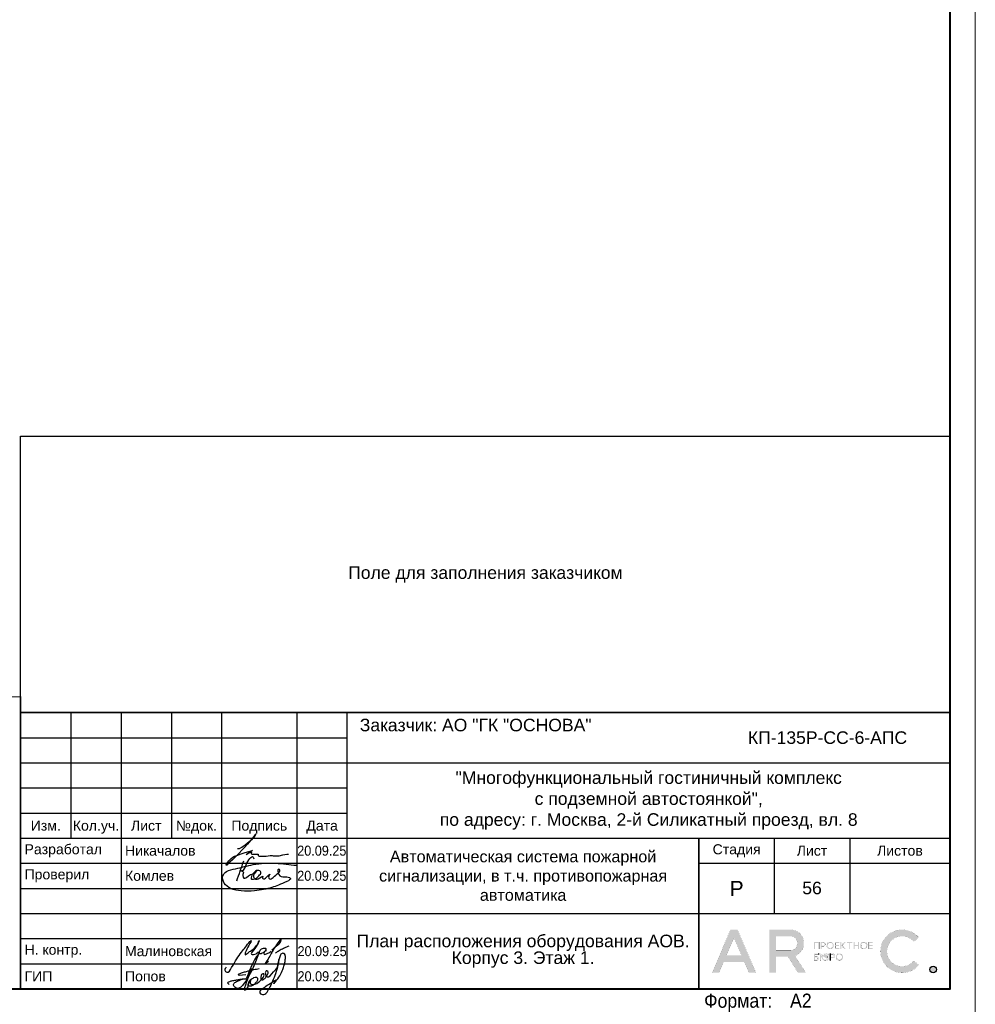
# Model space of a CAD drawing. Header units: millimetres. Extents: x -195178 to 1761886, y 140622 to 301105.
# Tile 4 of 131: x -154797 to -135778, y 224498 to 244097. Entities that reach past the tile are written whole.
import ezdxf
from ezdxf.enums import TextEntityAlignment as Align

# ---------------------------------------------------------------- set-up
doc = ezdxf.new("R2010")
doc.units = ezdxf.units.MM
doc.layers.get('Defpoints').update_dxf_attribs({"color": 252})
for name, color, linetype, lineweight in [('DB CP Оформление', 7, 'Continuous', 25), ('Охрана входов', 252, 'Continuous', 30), ('Рамка', 7, 'Continuous', 18)]:
    doc.layers.add(name, color=color, linetype=linetype, lineweight=lineweight)
doc.layers.add('DB CP Подписи', color=7, linetype='Continuous', lineweight=25, true_color=0x0a45f5)
doc.layers.add('Автоматика', color=1, linetype='Continuous')
doc.layers.add('формат', color=250, linetype='Continuous')
doc.styles.add('Arial', font='arial.ttf', dxfattribs={"width": 0.9, "height": 699.9999999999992})
doc.styles.add('CP.Text', font='arial.ttf')
doc.styles.add('CP.Text дата', font='arial.ttf', dxfattribs={"width": 0.9})

# ---------------------------------------------------------------- blocks, each defined once
blk = doc.blocks.new('*U29')
at = {"color": 0, "lineweight": 0}
blk.add_lwpolyline([(-594, 4.393872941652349e-15), (6.661338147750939e-14, 6.661338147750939e-14), (3.331937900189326e-14, 420.0000000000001), (-594.0000000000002, 420.0000000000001)], close=True, dxfattribs=at)
at = {"lineweight": 40}
blk.add_lwpolyline([(-574, 5.000000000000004), (-4.999999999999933, 5.000000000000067), (-4.999999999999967, 415.0000000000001), (-574.0000000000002, 415.0000000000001)], close=True, dxfattribs=at)
at = {"style": 'Arial', "width": 0.9}
blk.add_text('Формат:', height=2.8, dxfattribs=at).set_placement((-53.97311837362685, 1.250000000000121))
at = {"style": 'Arial', "width": 0.9, "flags": 8}
blk.add_attdef('FORMAT', (-36.87188609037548, 1.257088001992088), '', height=2.8, dxfattribs=at)
blk = doc.blocks.new('Попов')
at = {"layer": 'DB CP Подписи', "color": 160, "true_color": 0x0a45f5}
for points in [[(7.394956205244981, 7.032094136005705), (4.284556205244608, 0.8400941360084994), (3.982156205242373, 0.4944941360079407), (3.665356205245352, 0.2583778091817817), (3.190156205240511, 0.09837780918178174), (2.801356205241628, 0.2064941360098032), (2.509696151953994, 0.451294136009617), (2.383756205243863, 0.7680941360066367), (2.429696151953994, 0.9984941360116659), (2.62855620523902, 1.243294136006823), (3.319756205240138, 1.603294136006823), (3.895756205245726, 1.848094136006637), (4.370956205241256, 1.992094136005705), (4.918156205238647, 1.992094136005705)], [(7.394956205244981, 7.032094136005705), (6.962956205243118, 6.427294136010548), (4.918156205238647, 1.992094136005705)], [(8.094156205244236, 0.03369413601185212), (8.828556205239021, 0.5520941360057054), (9.980556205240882, 1.272094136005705), (10.85895620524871, 1.761694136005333), (10.41255620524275, 1.084894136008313), (11.57895620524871, 2.611294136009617), (12.16935620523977, 3.84969413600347), (12.471756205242, 4.713694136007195), (12.629696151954, 5.419294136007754), (12.689696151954, 6.2400941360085), (12.54375620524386, 6.945694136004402), (12.34215620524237, 7.075294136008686), (12.03975620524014, 7.075294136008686), (11.64969615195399, 6.6000941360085), (11.379696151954, 5.779294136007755), (11.21895620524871, 4.728094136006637), (10.72935620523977, 3.014494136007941), (9.418956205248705, 0.0336941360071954)], [(3.521356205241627, 2.971294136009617), (4.126156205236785, 3.244894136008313), (4.932556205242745, 3.475294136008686), (6.444556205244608, 3.835294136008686), (7.495756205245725, 4.080094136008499)], [(5.979696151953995, 4.069175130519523), (4.859696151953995, -0.1216221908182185), (5.311356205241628, 0.624094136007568), (5.311356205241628, 0.8688941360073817), (5.624396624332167, 1.697142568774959), (6.247356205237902, 2.150494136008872), (6.650556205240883, 2.323294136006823), (6.909756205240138, 2.323294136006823), (7.125756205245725, 2.150494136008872), (7.125756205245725, 1.747294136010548), (6.82335620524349, 1.243294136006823), (6.333756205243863, 0.7968941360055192), (5.714556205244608, 0.5088941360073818), (5.412156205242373, 0.5952941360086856), (5.49855620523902, 1.286494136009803), (5.817585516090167, 1.879286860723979), (5.714556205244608, 1.286494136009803), (5.829756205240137, 0.9552941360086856), (6.146556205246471, 0.8832941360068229), (6.794556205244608, 1.012894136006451), (7.528956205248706, 1.459294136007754), (8.119356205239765, 2.064094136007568), (8.407356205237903, 2.510494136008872), (8.407356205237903, 2.899294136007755), (8.320956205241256, 3.028894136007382), (8.090556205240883, 2.956894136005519), (7.816956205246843, 2.366494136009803), (7.816956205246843, 1.963294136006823), (7.989756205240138, 1.776094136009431), (8.364156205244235, 1.891294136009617), (8.82495620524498, 2.323294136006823), (9.055356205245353, 2.697694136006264), (9.271356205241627, 3.302494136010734), (9.012156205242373, 3.561694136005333), (8.882556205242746, 3.561694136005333), (8.709696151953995, 3.3600941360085), (8.709696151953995, 2.978377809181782), (9.039696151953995, 2.408377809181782), (10.349696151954, 3.378377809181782), (11.11969615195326, 4.410259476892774), (11.27818451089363, 5.133235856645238), (11.35539592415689, 5.654323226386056), (11.38831620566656, 5.819447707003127), (11.35539592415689, 5.654323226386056)], [(1.534156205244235, 0.8688941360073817), (1.303756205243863, 1.041694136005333), (1.217356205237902, 1.214494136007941), (1.447756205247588, 1.416094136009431), (2.038156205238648, 1.603294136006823), (2.815756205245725, 1.761694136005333), (3.506956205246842, 1.876894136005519), (4.357209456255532, 1.989153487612), (4.918156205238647, 1.992094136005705)], [(3.521356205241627, 2.971294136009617), (3.294445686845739, 2.859738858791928), (4.789696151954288, 2.859738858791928)]]:
    blk.add_spline(points, degree=3, dxfattribs=at)
at = {"layer": 'DB CP Подписи'}
blk.add_spline([(8.094156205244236, 0.03369413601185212), (7.791756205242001, -0.2544480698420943), (7.618956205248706, -0.4847058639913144), (7.618956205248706, -0.8015058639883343), (7.950156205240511, -1.060705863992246), (8.569356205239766, -1.060705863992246), (8.943756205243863, -0.7583058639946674), (9.116556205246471, -0.4991058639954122), (9.418956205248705, 0.0336941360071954)], degree=3, dxfattribs=at)
blk = doc.blocks.new('A$Cf51998ab')
at = {"layer": 'DB CP Подписи'}
for points in [[(2.024743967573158, 7.175397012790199), (0.02474396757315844, 3.175397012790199), (2.524743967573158, 0.1753970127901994), (9.524743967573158, 6.675397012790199), (17.02474396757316, 19.1753970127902), (23.52474396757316, 28.6753970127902), (29.02474396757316, 35.6753970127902), (35.52474396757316, 43.6753970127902), (36.52474396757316, 44.6753970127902), (30.02474396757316, 30.6753970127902), (28.52474396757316, 26.1753970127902), (28.52474396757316, 25.1753970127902), (31.52474396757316, 26.6753970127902), (36.02474396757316, 30.1753970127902), (43.52474396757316, 36.1753970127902), (45.52474396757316, 39.1753970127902), (47.52474396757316, 42.6753970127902), (47.52474396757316, 43.1753970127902), (48.02474396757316, 44.1753970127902), (40.52474396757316, 31.1753970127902), (37.52474396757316, 25.6753970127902), (40.52474396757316, 25.1753970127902), (47.02474396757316, 28.6753970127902), (47.52474396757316, 29.1753970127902)], [(66.52474396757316, 31.6753970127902), (75.02474396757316, 39.1753970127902), (79.02474396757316, 43.6753970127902), (79.52474396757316, 46.6753970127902), (75.02474396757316, 41.6753970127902), (69.02474396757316, 32.6753970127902), (61.02474396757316, 18.6753970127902), (57.02474396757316, 11.6753970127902), (61.52474396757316, 15.6753970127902)], [(57.52474396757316, 34.1753970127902), (54.52474396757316, 34.1753970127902), (50.02474396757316, 31.1753970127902), (49.52474396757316, 26.1753970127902), (54.02474396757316, 27.6753970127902), (56.02474396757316, 29.1753970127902), (58.02474396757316, 33.1753970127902), (57.52474396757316, 34.1753970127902)], [(59.02474396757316, 30.6753970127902), (55.49455854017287, 28.71229258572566), (55.52474396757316, 25.6753970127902), (57.52474396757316, 25.6753970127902), (62.02474396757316, 27.6753970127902), (65.02474396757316, 29.6753970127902), (65.52474396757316, 30.1753970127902)], [(71.80259313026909, 27.23596012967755), (75.18207571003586, 30.02247973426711), (81.43411698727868, 33.40007838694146), (87.77064376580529, 36.27103771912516), (91.06563812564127, 37.45319772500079)]]:
    blk.add_spline(points, degree=3, dxfattribs=at)
blk = doc.blocks.new('Лого')
at = {"layer": 'DB CP Оформление'}
h = blk.add_hatch(color=0, dxfattribs=at)
edge = h.paths.add_edge_path()
edge.add_line((-3.149615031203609, 491.8564630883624), (-2.145539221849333, 491.0307320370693))
edge.add_arc((-5.466713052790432, 493.7619962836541), 4.300000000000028, 39.43316774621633, 320.5668322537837, ccw=False)
edge.add_line((-2.145539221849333, 496.4932605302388), (-3.149615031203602, 495.6675294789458))
edge.add_arc((-5.466713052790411, 493.7619962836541), 3.000000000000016, 39.43316774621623, 320.5668322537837)
edge = h.paths.add_edge_path()
edge.add_arc((0.7039796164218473, 490.1453402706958), 0.65, 0, 360)
h.paths.add_polyline_path([(-38.91856638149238, 496.3972109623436), (-37.43639440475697, 492.9290438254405), (-40.40073835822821, 492.9290438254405)], flags=16)
edge = h.paths.add_edge_path(flags=16)
edge.add_line((-30.56831019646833, 493.9825875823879), (-27.63778042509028, 493.9825875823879))
edge.add_arc((-27.63778042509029, 495.2825875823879), 1.299999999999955, 270.0000000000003, 360.0000000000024)
edge.add_line((-26.33778042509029, 495.2825875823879), (-26.33778042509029, 495.4512324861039))
edge.add_arc((-27.63778042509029, 495.4512324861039), 1.300000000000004, 359.9999999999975, 449.9999999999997)
edge.add_line((-27.63778042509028, 496.7512324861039), (-30.56831019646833, 496.7512324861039))
edge.add_line((-30.56831019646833, 496.7512324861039), (-30.56831019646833, 493.9825875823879))
h.paths.add_polyline_path([(-35.9689509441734, 489.4953402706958), (-36.88082038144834, 491.6290438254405), (-40.956312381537, 491.6290438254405), (-41.8681818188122, 489.4953402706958), (-43.28192242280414, 489.4953402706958), (-39.6254366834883, 498.0512324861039), (-38.21169607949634, 498.0512324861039), (-34.55521034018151, 489.4953402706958)])
edge = h.paths.add_edge_path()
edge.add_line((-30.56831019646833, 489.4953402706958), (-31.86831019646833, 489.4953402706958))
edge.add_line((-31.86831019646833, 489.4953402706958), (-31.86831019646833, 498.0512324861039))
edge.add_line((-31.86831019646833, 498.0512324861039), (-27.63778042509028, 498.0512324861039))
edge.add_arc((-27.63778042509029, 495.4512324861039), 2.600000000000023, 0, 89.99999999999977, ccw=False)
edge.add_line((-25.03778042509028, 495.4512324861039), (-25.03778042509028, 495.2825875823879))
edge.add_arc((-27.63778042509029, 495.2825875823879), 2.600000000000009, -70.23716168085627, 0, ccw=False)
edge.add_line((-26.75864866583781, 492.8357268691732), (-24.6131234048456, 489.4953402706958))
edge.add_line((-24.6131234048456, 489.4953402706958), (-26.15818166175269, 489.4953402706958))
edge.add_line((-26.15818166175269, 489.4953402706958), (-28.20534579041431, 492.6825875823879))
edge.add_line((-28.20534579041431, 492.6825875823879), (-30.56831019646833, 492.6825875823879))
edge.add_line((-30.56831019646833, 492.6825875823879), (-30.56831019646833, 489.4953402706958))
edge = h.paths.add_edge_path(flags=16)
edge.add_line((-21.27053753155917, 492.6928723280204), (-21.27053753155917, 492.5228723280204))
edge.add_arc((-20.82053753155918, 492.5228723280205), 0.4499999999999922, 180.0000000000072, 270.0000000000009)
edge.add_line((-20.82053753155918, 492.0728723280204), (-20.69150461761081, 492.0728723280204))
edge.add_arc((-20.6915046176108, 492.5228723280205), 0.4500000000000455, 269.9999999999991, 359.9999999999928)
edge.add_line((-20.24150461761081, 492.5228723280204), (-20.24150461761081, 492.6928723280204))
edge.add_arc((-20.69150461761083, 492.6928723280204), 0.4500000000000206, 0, 89.99999999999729)
edge.add_line((-20.69150461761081, 493.1428723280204), (-20.82053753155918, 493.1428723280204))
edge.add_arc((-20.82053753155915, 492.6928723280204), 0.4500000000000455, 90.00000000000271, 180)
edge = h.paths.add_edge_path(flags=17)
edge.add_line((-21.62964566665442, 491.9228723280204), (-21.62964566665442, 492.5328723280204))
edge.add_line((-21.62964566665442, 492.5328723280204), (-21.45053753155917, 492.5328723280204))
edge.add_line((-21.45053753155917, 492.5328723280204), (-21.45053753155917, 492.5228723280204))
edge.add_arc((-20.85053753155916, 492.5228723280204), 0.6000000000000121, 180, 269.999999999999)
edge.add_line((-20.85053753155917, 491.9228723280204), (-20.66150461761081, 491.9228723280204))
edge.add_arc((-20.66150461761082, 492.5228723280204), 0.6000000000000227, 270.000000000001, 360)
edge.add_line((-20.06150461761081, 492.5228723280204), (-20.06150461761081, 492.6928723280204))
edge.add_arc((-20.66150461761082, 492.6928723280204), 0.6000000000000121, 0, 89.99999999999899)
edge.add_line((-20.66150461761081, 493.2928723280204), (-20.85053753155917, 493.2928723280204))
edge.add_arc((-20.85053753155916, 492.6928723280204), 0.6000000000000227, 90.00000000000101, 180)
edge.add_line((-21.45053753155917, 492.6928723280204), (-21.45053753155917, 492.6828723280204))
edge.add_line((-21.45053753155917, 492.6828723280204), (-21.62964566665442, 492.6828723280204))
edge.add_line((-21.62964566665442, 492.6828723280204), (-21.62964566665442, 493.2928723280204))
edge.add_line((-21.62964566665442, 493.2928723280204), (-21.80964566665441, 493.2928723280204))
edge.add_line((-21.80964566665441, 493.2928723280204), (-21.80964566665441, 491.9228723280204))
edge.add_line((-21.80964566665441, 491.9228723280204), (-21.62964566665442, 491.9228723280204))
edge = h.paths.add_edge_path(flags=16)
edge.add_line((-18.44160413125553, 492.6928723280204), (-18.44160413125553, 492.5228723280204))
edge.add_arc((-17.99160413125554, 492.5228723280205), 0.4499999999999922, 180.0000000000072, 270.0000000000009)
edge.add_line((-17.99160413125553, 492.0728723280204), (-17.86257121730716, 492.0728723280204))
edge.add_arc((-17.86257121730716, 492.5228723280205), 0.4500000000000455, 269.9999999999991, 359.9999999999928)
edge.add_line((-17.41257121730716, 492.5228723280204), (-17.41257121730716, 492.6928723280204))
edge.add_arc((-17.86257121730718, 492.6928723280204), 0.4500000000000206, 0, 89.99999999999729)
edge.add_line((-17.86257121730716, 493.1428723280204), (-17.99160413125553, 493.1428723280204))
edge.add_arc((-17.99160413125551, 492.6928723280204), 0.4500000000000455, 90.00000000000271, 180)
edge = h.paths.add_edge_path()
edge.add_line((-18.62160413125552, 492.6928723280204), (-18.62160413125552, 492.5228723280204))
edge.add_arc((-18.02160413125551, 492.5228723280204), 0.6000000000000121, 180, 269.999999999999)
edge.add_line((-18.02160413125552, 491.9228723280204), (-17.83257121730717, 491.9228723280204))
edge.add_arc((-17.83257121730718, 492.5228723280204), 0.6000000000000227, 270.000000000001, 360)
edge.add_line((-17.23257121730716, 492.5228723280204), (-17.23257121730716, 492.6928723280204))
edge.add_arc((-17.83257121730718, 492.6928723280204), 0.6000000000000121, 0, 89.99999999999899)
edge.add_line((-17.83257121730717, 493.2928723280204), (-18.02160413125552, 493.2928723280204))
edge.add_arc((-18.02160413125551, 492.6928723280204), 0.6000000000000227, 90.00000000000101, 180)
edge = h.paths.add_edge_path(flags=16)
edge.add_line((-13.61226025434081, 494.9777851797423), (-13.61226025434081, 494.8077851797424))
edge.add_arc((-13.16226025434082, 494.8077851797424), 0.4499999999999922, 180.0000000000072, 270.0000000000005)
edge.add_line((-13.16226025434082, 494.3577851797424), (-13.03322734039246, 494.3577851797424))
edge.add_arc((-13.03322734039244, 494.8077851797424), 0.4500000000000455, 269.9999999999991, 359.9999999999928)
edge.add_line((-12.58322734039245, 494.8077851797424), (-12.58322734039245, 494.9777851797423))
edge.add_arc((-13.03322734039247, 494.9777851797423), 0.4500000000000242, 0, 89.99999999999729)
edge.add_line((-13.03322734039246, 495.4277851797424), (-13.16226025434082, 495.4277851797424))
edge.add_arc((-13.16226025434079, 494.9777851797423), 0.4500000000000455, 90.00000000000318, 180)
edge = h.paths.add_edge_path()
edge.add_line((-13.79226025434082, 494.9777851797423), (-13.79226025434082, 494.8077851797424))
edge.add_arc((-13.19226025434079, 494.8077851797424), 0.6000000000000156, 180, 269.9999999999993)
edge.add_line((-13.19226025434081, 494.2077851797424), (-13.00322734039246, 494.2077851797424))
edge.add_arc((-13.00322734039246, 494.8077851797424), 0.6000000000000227, 270.000000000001, 360)
edge.add_line((-12.40322734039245, 494.8077851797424), (-12.40322734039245, 494.9777851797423))
edge.add_arc((-13.00322734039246, 494.9777851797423), 0.6000000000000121, 0, 89.99999999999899)
edge.add_line((-13.00322734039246, 495.5777851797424), (-13.19226025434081, 495.5777851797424))
edge.add_arc((-13.19226025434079, 494.9777851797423), 0.6000000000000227, 90.00000000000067, 180)
edge = h.paths.add_edge_path(flags=16)
edge.add_line((-20.28705089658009, 494.9777851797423), (-20.28705089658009, 494.8077851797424))
edge.add_arc((-19.8370508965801, 494.8077851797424), 0.4499999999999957, 180.0000000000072, 270.0000000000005)
edge.add_line((-19.83705089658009, 494.3577851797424), (-19.70801798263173, 494.3577851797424))
edge.add_arc((-19.70801798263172, 494.8077851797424), 0.4500000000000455, 269.9999999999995, 359.9999999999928)
edge.add_line((-19.25801798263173, 494.8077851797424), (-19.25801798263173, 494.9777851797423))
edge.add_arc((-19.70801798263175, 494.9777851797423), 0.4500000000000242, 0, 89.99999999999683)
edge.add_line((-19.70801798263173, 495.4277851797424), (-19.83705089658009, 495.4277851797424))
edge.add_arc((-19.83705089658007, 494.9777851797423), 0.4500000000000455, 90.00000000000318, 180)
edge = h.paths.add_edge_path()
edge.add_line((-20.46705089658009, 494.9777851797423), (-20.46705089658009, 494.8077851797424))
edge.add_arc((-19.86705089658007, 494.8077851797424), 0.6000000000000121, 180, 269.999999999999)
edge.add_line((-19.86705089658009, 494.2077851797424), (-19.67801798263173, 494.2077851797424))
edge.add_arc((-19.67801798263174, 494.8077851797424), 0.6000000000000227, 270.000000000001, 360)
edge.add_line((-19.07801798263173, 494.8077851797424), (-19.07801798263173, 494.9777851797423))
edge.add_arc((-19.67801798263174, 494.9777851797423), 0.6000000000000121, 0, 89.99999999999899)
edge.add_line((-19.67801798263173, 495.5777851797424), (-19.86705089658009, 495.5777851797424))
edge.add_arc((-19.86705089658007, 494.9777851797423), 0.6000000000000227, 90.00000000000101, 180)
edge = h.paths.add_edge_path(flags=16)
edge.add_arc((-19.22667760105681, 492.7878723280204), 0.1800000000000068, 270.0000000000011, 360)
edge.add_line((-19.04667760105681, 492.7878723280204), (-19.0466776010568, 492.9328723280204))
edge.add_arc((-19.22667760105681, 492.9328723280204), 0.1800000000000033, 0, 89.99999999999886)
edge.add_line((-19.2266776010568, 493.1128723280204), (-19.63443714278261, 493.1128723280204))
edge.add_line((-19.63443714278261, 493.1128723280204), (-19.6344371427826, 492.6078723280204))
edge.add_line((-19.6344371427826, 492.6078723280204), (-19.22667760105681, 492.6078723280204))
edge = h.paths.add_edge_path()
edge.add_line((-19.63443714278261, 491.9228723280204), (-19.81443714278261, 491.9228723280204))
edge.add_line((-19.81443714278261, 491.9228723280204), (-19.81443714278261, 493.2928723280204))
edge.add_line((-19.81443714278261, 493.2928723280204), (-19.2266776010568, 493.2928723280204))
edge.add_arc((-19.2266776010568, 492.9328723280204), 0.3600000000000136, 0, 89.99999999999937, ccw=False)
edge.add_line((-18.8666776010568, 492.9328723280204), (-18.86667760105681, 492.7878723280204))
edge.add_arc((-19.22667760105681, 492.7878723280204), 0.3600000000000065, -89.99999999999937, 0, ccw=False)
edge.add_line((-19.22667760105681, 492.4278723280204), (-19.63443714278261, 492.4278723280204))
edge.add_line((-19.63443714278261, 492.4278723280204), (-19.63443714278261, 491.9228723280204))
edge = h.paths.add_edge_path(flags=16)
edge.add_line((-22.41432519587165, 492.0728723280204), (-22.81592550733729, 492.0728723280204))
edge.add_line((-22.81592550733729, 492.0728723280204), (-22.81592550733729, 492.5700955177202))
edge.add_line((-22.81592550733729, 492.5700955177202), (-22.41432519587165, 492.5700955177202))
edge.add_arc((-22.41432519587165, 492.3900955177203), 0.17999999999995, -1.807620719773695e-11, 89.99999999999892, ccw=False)
edge.add_line((-22.23432519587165, 492.3900955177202), (-22.23432519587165, 492.2528723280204))
edge.add_arc((-22.41432519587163, 492.2528723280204), 0.1799999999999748, -90.00000000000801, 0, ccw=False)
h.paths.add_polyline_path([(-16.95626591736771, 495.5777851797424), (-17.51223811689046, 494.9677851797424), (-17.55459530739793, 494.9677851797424), (-17.55459530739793, 495.5777851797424), (-17.73459530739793, 495.5777851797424), (-17.73459530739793, 494.2077851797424), (-17.55459530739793, 494.2077851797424), (-17.55459530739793, 494.8177851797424), (-17.47826675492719, 494.8177851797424), (-16.92229455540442, 494.2077851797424), (-16.67874821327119, 494.2077851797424), (-17.32006333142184, 494.9114214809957), (-16.71271957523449, 495.5777851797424)])
edge = h.paths.add_edge_path()
edge.add_line((-22.10894538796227, 493.1128723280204), (-22.8159255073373, 493.1128723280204))
edge.add_line((-22.8159255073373, 493.1128723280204), (-22.81592550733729, 492.7200955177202))
edge.add_line((-22.81592550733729, 492.7200955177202), (-22.41432519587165, 492.7200955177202))
edge.add_arc((-22.41432519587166, 492.3600955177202), 0.3600000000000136, 0, 89.99999999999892, ccw=False)
edge.add_line((-22.05432519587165, 492.3600955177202), (-22.05432519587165, 492.2828723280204))
edge.add_arc((-22.41432519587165, 492.2828723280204), 0.3600000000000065, -89.99999999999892, 0, ccw=False)
edge.add_line((-22.41432519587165, 491.9228723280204), (-23.01592550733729, 491.9228723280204))
edge.add_line((-23.01592550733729, 491.9228723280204), (-23.01592550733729, 493.2928723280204))
edge.add_line((-23.01592550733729, 493.2928723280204), (-22.10894538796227, 493.2928723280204))
edge.add_line((-22.10894538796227, 493.2928723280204), (-22.10894538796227, 493.1128723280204))
h.paths.add_polyline_path([(-15.99401623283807, 495.3977851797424), (-16.45775531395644, 495.3977851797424), (-16.45775531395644, 495.5777851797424), (-15.35027715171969, 495.5777851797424), (-15.35027715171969, 495.3977851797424), (-15.81401623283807, 495.3977851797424), (-15.81401623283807, 494.2077851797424), (-15.99401623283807, 494.2077851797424)])
h.paths.add_polyline_path([(-14.219327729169, 494.9827851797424), (-14.219327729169, 495.5777851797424), (-14.039327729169, 495.5777851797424), (-14.039327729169, 494.2077851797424), (-14.219327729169, 494.2077851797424), (-14.219327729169, 494.8027851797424), (-14.92320967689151, 494.8027851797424), (-14.92320967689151, 494.2077851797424), (-15.10320967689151, 494.2077851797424), (-15.10320967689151, 495.5777851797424), (-14.92320967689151, 495.5777851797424), (-14.92320967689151, 494.9827851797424)])
h.paths.add_polyline_path([(-11.97615986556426, 494.8027851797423), (-11.97615986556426, 494.3877851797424), (-11.30687213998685, 494.3877851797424), (-11.30687213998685, 494.2077851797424), (-12.15615986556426, 494.2077851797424), (-12.15615986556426, 495.5777851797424), (-11.30687213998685, 495.5777851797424), (-11.30687213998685, 495.3977851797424), (-11.97615986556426, 495.3977851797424), (-11.97615986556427, 494.9827851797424), (-11.34484040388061, 494.9827851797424), (-11.34484040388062, 494.8027851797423)])
edge = h.paths.add_edge_path(flags=16)
edge.add_arc((-21.07411837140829, 495.0727851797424), 0.1800000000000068, 270.0000000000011, 360)
edge.add_line((-20.89411837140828, 495.0727851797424), (-20.89411837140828, 495.2177851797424))
edge.add_arc((-21.07411837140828, 495.2177851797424), 0.1800000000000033, 0, 89.99999999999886)
edge.add_line((-21.07411837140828, 495.3977851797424), (-21.48187791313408, 495.3977851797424))
edge.add_line((-21.48187791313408, 495.3977851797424), (-21.48187791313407, 494.8927851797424))
edge.add_line((-21.48187791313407, 494.8927851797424), (-21.07411837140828, 494.8927851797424))
h.paths.add_polyline_path([(-22.81592550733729, 494.2077851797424), (-23.01592550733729, 494.2077851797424), (-23.01592550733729, 495.5777851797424), (-21.90894538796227, 495.5777851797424), (-21.90894538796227, 494.2077851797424), (-22.10894538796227, 494.2077851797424), (-22.10894538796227, 495.3977851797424), (-22.81592550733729, 495.3977851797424)])
h.paths.add_polyline_path([(-18.65095050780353, 494.8027851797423), (-18.65095050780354, 494.3877851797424), (-17.98166278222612, 494.3877851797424), (-17.98166278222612, 494.2077851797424), (-18.83095050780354, 494.2077851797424), (-18.83095050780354, 495.5777851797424), (-17.98166278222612, 495.5777851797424), (-17.98166278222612, 495.3977851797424), (-18.65095050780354, 495.3977851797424), (-18.65095050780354, 494.9827851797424), (-18.01963104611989, 494.9827851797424), (-18.01963104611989, 494.8027851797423)])
edge = h.paths.add_edge_path()
edge.add_line((-21.48187791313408, 494.2077851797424), (-21.66187791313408, 494.2077851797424))
edge.add_line((-21.66187791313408, 494.2077851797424), (-21.66187791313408, 495.5777851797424))
edge.add_line((-21.66187791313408, 495.5777851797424), (-21.07411837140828, 495.5777851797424))
edge.add_arc((-21.07411837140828, 495.2177851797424), 0.3600000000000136, 0, 89.99999999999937, ccw=False)
edge.add_line((-20.71411837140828, 495.2177851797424), (-20.71411837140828, 495.0727851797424))
edge.add_arc((-21.07411837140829, 495.0727851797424), 0.3600000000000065, -89.99999999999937, 0, ccw=False)
edge.add_line((-21.07411837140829, 494.7127851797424), (-21.48187791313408, 494.7127851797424))
edge.add_line((-21.48187791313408, 494.7127851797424), (-21.48187791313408, 494.2077851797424))
edge = h.paths.add_edge_path()
edge.add_line((-19.81443714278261, 493.2928723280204), (-19.81443714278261, 491.9228723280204))
edge.add_line((-22.10894538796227, 493.2928723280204), (-22.10894538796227, 493.1128723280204))
at = {"layer": 'DB CP Оформление', "color": 0}
for p, q in [((-22.10894538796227, 493.2928723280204), (-22.10894538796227, 493.1128723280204)), ((-19.81443714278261, 493.2928723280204), (-19.81443714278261, 491.9228723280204))]:
    blk.add_line(p, q, dxfattribs=at)
at = {"layer": 'DB CP Оформление', "color": 0, "const_width": 0.01}
for points in [[(-35.9689509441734, 489.4953402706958), (-36.88082038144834, 491.6290438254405), (-40.956312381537, 491.6290438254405), (-41.8681818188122, 489.4953402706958), (-43.28192242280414, 489.4953402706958), (-39.6254366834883, 498.0512324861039), (-38.21169607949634, 498.0512324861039), (-34.55521034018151, 489.4953402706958)], [(-38.91856638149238, 496.3972109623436), (-37.43639440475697, 492.9290438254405), (-40.40073835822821, 492.9290438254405)], [(-22.81592550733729, 494.2077851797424), (-23.01592550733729, 494.2077851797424), (-23.01592550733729, 495.5777851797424), (-21.90894538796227, 495.5777851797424), (-21.90894538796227, 494.2077851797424), (-22.10894538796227, 494.2077851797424), (-22.10894538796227, 495.3977851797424), (-22.81592550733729, 495.3977851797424)], [(-18.65095050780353, 494.8027851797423), (-18.65095050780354, 494.3877851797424), (-17.98166278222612, 494.3877851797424), (-17.98166278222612, 494.2077851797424), (-18.83095050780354, 494.2077851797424), (-18.83095050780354, 495.5777851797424), (-17.98166278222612, 495.5777851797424), (-17.98166278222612, 495.3977851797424), (-18.65095050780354, 495.3977851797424), (-18.65095050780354, 494.9827851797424), (-18.01963104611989, 494.9827851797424), (-18.01963104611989, 494.8027851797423)], [(-16.95626591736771, 495.5777851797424), (-17.51223811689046, 494.9677851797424), (-17.55459530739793, 494.9677851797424), (-17.55459530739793, 495.5777851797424), (-17.73459530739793, 495.5777851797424), (-17.73459530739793, 494.2077851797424), (-17.55459530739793, 494.2077851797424), (-17.55459530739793, 494.8177851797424), (-17.47826675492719, 494.8177851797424), (-16.92229455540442, 494.2077851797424), (-16.67874821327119, 494.2077851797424), (-17.32006333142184, 494.9114214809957), (-16.71271957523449, 495.5777851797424)], [(-15.99401623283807, 495.3977851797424), (-16.45775531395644, 495.3977851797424), (-16.45775531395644, 495.5777851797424), (-15.35027715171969, 495.5777851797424), (-15.35027715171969, 495.3977851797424), (-15.81401623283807, 495.3977851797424), (-15.81401623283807, 494.2077851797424), (-15.99401623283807, 494.2077851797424)], [(-14.219327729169, 494.9827851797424), (-14.219327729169, 495.5777851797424), (-14.039327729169, 495.5777851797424), (-14.039327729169, 494.2077851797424), (-14.219327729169, 494.2077851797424), (-14.219327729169, 494.8027851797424), (-14.92320967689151, 494.8027851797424), (-14.92320967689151, 494.2077851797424), (-15.10320967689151, 494.2077851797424), (-15.10320967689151, 495.5777851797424), (-14.92320967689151, 495.5777851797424), (-14.92320967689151, 494.9827851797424)], [(-11.97615986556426, 494.8027851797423), (-11.97615986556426, 494.3877851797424), (-11.30687213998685, 494.3877851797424), (-11.30687213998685, 494.2077851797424), (-12.15615986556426, 494.2077851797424), (-12.15615986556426, 495.5777851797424), (-11.30687213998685, 495.5777851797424), (-11.30687213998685, 495.3977851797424), (-11.97615986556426, 495.3977851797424), (-11.97615986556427, 494.9827851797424), (-11.34484040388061, 494.9827851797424), (-11.34484040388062, 494.8027851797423)]]:
    blk.add_lwpolyline(points, close=True, dxfattribs=at)
for points in [[(-30.56831019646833, 489.4953402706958), (-31.86831019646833, 489.4953402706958), (-31.86831019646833, 498.0512324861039), (-27.63778042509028, 498.0512324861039, -0.414213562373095), (-25.03778042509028, 495.4512324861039), (-25.03778042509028, 495.2825875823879, -0.316436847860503), (-26.75864866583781, 492.8357268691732), (-24.6131234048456, 489.4953402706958), (-26.15818166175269, 489.4953402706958), (-28.20534579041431, 492.6825875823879), (-30.56831019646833, 492.6825875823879)], [(-3.149615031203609, 491.8564630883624), (-2.145539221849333, 491.0307320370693, -2.790346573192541), (-2.145539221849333, 496.4932605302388), (-3.149615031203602, 495.6675294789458, 2.790346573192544)], [(-30.56831019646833, 493.9825875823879), (-27.63778042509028, 493.9825875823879, 0.414213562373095), (-26.33778042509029, 495.2825875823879), (-26.33778042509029, 495.4512324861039, 0.414213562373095), (-27.63778042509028, 496.7512324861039), (-30.56831019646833, 496.7512324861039)], [(-21.48187791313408, 494.2077851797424), (-21.66187791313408, 494.2077851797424), (-21.66187791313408, 495.5777851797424), (-21.07411837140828, 495.5777851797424, -0.4142135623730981), (-20.71411837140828, 495.2177851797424), (-20.71411837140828, 495.0727851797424, -0.4142135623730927), (-21.07411837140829, 494.7127851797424), (-21.48187791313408, 494.7127851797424)], [(-21.07411837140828, 494.8927851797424, 0.4142135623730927), (-20.89411837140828, 495.0727851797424), (-20.89411837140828, 495.2177851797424, 0.4142135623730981), (-21.07411837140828, 495.3977851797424), (-21.48187791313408, 495.3977851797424), (-21.48187791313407, 494.8927851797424)], [(-20.46705089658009, 494.9777851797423), (-20.46705089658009, 494.8077851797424, 0.414213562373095), (-19.86705089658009, 494.2077851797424), (-19.67801798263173, 494.2077851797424, 0.414213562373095), (-19.07801798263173, 494.8077851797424), (-19.07801798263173, 494.9777851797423, 0.414213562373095), (-19.67801798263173, 495.5777851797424), (-19.86705089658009, 495.5777851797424, 0.414213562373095)], [(-20.28705089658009, 494.9777851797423), (-20.28705089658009, 494.8077851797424, 0.414213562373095), (-19.83705089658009, 494.3577851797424), (-19.70801798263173, 494.3577851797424, 0.414213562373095), (-19.25801798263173, 494.8077851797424), (-19.25801798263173, 494.9777851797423, 0.414213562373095), (-19.70801798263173, 495.4277851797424), (-19.83705089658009, 495.4277851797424, 0.414213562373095)], [(-13.79226025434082, 494.9777851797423), (-13.79226025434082, 494.8077851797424, 0.414213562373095), (-13.19226025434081, 494.2077851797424), (-13.00322734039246, 494.2077851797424, 0.414213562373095), (-12.40322734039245, 494.8077851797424), (-12.40322734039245, 494.9777851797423, 0.414213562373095), (-13.00322734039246, 495.5777851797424), (-13.19226025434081, 495.5777851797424, 0.414213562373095)], [(-13.61226025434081, 494.9777851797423), (-13.61226025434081, 494.8077851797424, 0.414213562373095), (-13.16226025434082, 494.3577851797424), (-13.03322734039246, 494.3577851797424, 0.414213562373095), (-12.58322734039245, 494.8077851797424), (-12.58322734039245, 494.9777851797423, 0.414213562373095), (-13.03322734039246, 495.4277851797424), (-13.16226025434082, 495.4277851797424, 0.414213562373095)], [(-22.10894538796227, 493.1128723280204), (-22.8159255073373, 493.1128723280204), (-22.81592550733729, 492.7200955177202), (-22.41432519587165, 492.7200955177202, -0.4142135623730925), (-22.05432519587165, 492.3600955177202), (-22.05432519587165, 492.2828723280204, -0.4142135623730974), (-22.41432519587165, 491.9228723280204), (-23.01592550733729, 491.9228723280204), (-23.01592550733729, 493.2928723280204), (-22.10894538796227, 493.2928723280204)], [(-22.41432519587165, 492.0728723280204), (-22.81592550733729, 492.0728723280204), (-22.81592550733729, 492.5700955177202), (-22.41432519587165, 492.5700955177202, -0.4142135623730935), (-22.23432519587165, 492.3900955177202), (-22.23432519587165, 492.2528723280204, -0.4142135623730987)], [(-21.62964566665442, 491.9228723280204), (-21.62964566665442, 492.5328723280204), (-21.45053753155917, 492.5328723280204), (-21.45053753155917, 492.5228723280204, 0.414213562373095), (-20.85053753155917, 491.9228723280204), (-20.66150461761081, 491.9228723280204, 0.414213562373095), (-20.06150461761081, 492.5228723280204), (-20.06150461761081, 492.6928723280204, 0.414213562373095), (-20.66150461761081, 493.2928723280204), (-20.85053753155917, 493.2928723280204, 0.414213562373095), (-21.45053753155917, 492.6928723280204), (-21.45053753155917, 492.6828723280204), (-21.62964566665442, 492.6828723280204), (-21.62964566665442, 493.2928723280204), (-21.80964566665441, 493.2928723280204), (-21.80964566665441, 491.9228723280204)], [(-21.27053753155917, 492.6928723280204), (-21.27053753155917, 492.5228723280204, 0.414213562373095), (-20.82053753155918, 492.0728723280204), (-20.69150461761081, 492.0728723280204, 0.414213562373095), (-20.24150461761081, 492.5228723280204), (-20.24150461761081, 492.6928723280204, 0.414213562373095), (-20.69150461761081, 493.1428723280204), (-20.82053753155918, 493.1428723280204, 0.414213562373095)], [(-19.63443714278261, 491.9228723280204), (-19.81443714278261, 491.9228723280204), (-19.81443714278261, 493.2928723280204), (-19.2266776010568, 493.2928723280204, -0.4142135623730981), (-18.8666776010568, 492.9328723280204), (-18.86667760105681, 492.7878723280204, -0.4142135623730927), (-19.22667760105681, 492.4278723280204), (-19.63443714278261, 492.4278723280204)], [(-19.22667760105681, 492.6078723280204, 0.4142135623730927), (-19.04667760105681, 492.7878723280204), (-19.0466776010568, 492.9328723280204, 0.4142135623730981), (-19.2266776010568, 493.1128723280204), (-19.63443714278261, 493.1128723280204), (-19.6344371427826, 492.6078723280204)], [(-18.62160413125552, 492.6928723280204), (-18.62160413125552, 492.5228723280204, 0.414213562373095), (-18.02160413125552, 491.9228723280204), (-17.83257121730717, 491.9228723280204, 0.414213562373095), (-17.23257121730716, 492.5228723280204), (-17.23257121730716, 492.6928723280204, 0.414213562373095), (-17.83257121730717, 493.2928723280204), (-18.02160413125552, 493.2928723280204, 0.414213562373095)], [(-18.44160413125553, 492.6928723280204), (-18.44160413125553, 492.5228723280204, 0.414213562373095), (-17.99160413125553, 492.0728723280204), (-17.86257121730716, 492.0728723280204, 0.414213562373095), (-17.41257121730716, 492.5228723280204), (-17.41257121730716, 492.6928723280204, 0.414213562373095), (-17.86257121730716, 493.1428723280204), (-17.99160413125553, 493.1428723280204, 0.414213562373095)]]:
    blk.add_lwpolyline(points, format="xyb", close=True, dxfattribs=at)
at = {"layer": 'DB CP Оформление', "color": 0}
blk.add_circle((0.7039796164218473, 490.1453402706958), 0.65, dxfattribs=at)
at = {"layer": 'Defpoints', "color": 0}
blk.add_lwpolyline([(-45.89650028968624, 501.2732863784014), (4.103499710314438, 501.2732863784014), (4.103499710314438, 486.2732863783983), (-45.89650028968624, 486.2732863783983)], close=True, dxfattribs=at)
blk = doc.blocks.new('A$C5BE547C8')
at = {"layer": 'DB CP Подписи', "color": 160, "true_color": 0x0a45f5}
for points in [[(-36.17550682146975, 134.4371501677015), (61.71678818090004, 412.4869762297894)], [(12.77064067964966, 273.4620631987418), (54.9465189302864, 284.4855278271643), (94.154754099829, 355.2698806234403), (190.2780455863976, 461.4464249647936), (197.8667517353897, 439.9583000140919)], [(553.6754189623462, 292.4671654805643), (541.1363445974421, 294.8536106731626), (543.5881781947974, 221.3447915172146), (618.3679039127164, 188.8783703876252), (688.8570107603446, 181.5274854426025), (702.341915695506, 169.2760206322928), (655.1448083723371, 128.8461685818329), (445.8771119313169, 43.72502877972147), (210.5232081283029, -1.356840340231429), (25.1820216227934, -2.336883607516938), (-119.9528827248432, 30.00445333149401), (-207.229957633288, 105.4676031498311), (-226.8427679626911, 202.491644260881), (-177.8107121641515, 263.2541753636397), (-54.24994114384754, 301.4757719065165), (189.9297362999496, 360.2782164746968), (498.8316938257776, 377.9189649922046), (787.0024744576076, 349.3846527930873)], [(12.77064067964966, 273.4620631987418), (53.68175455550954, 259.2054039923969), (47.35787273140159, 207.3811667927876), (60.00563637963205, 173.2529950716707), (97.94904722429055, 183.3650324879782)], [(97.94904722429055, 183.3650324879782), (177.0679458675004, 224.8184770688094), (161.8986921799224, 163.5096667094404), (207.1457470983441, 161.4226177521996), (266.314922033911, 204.5548820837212), (296.9437179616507, 255.3396693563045), (253.785020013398, 280.3842265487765), (197.7158576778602, 243.8061435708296), (177.076149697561, 224.897245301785)], [(240.4512582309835, 278.160545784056), (216.6761126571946, 242.9138925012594), (193.0570860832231, 200.9501308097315), (214.3763311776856, 163.8837520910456), (260.4151262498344, 165.1061032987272), (324.2741268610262, 195.7046833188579), (317.2758679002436, 178.2197674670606), (323.3993369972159, 165.9803596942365), (371.5122399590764, 186.0879841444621), (421.3747226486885, 228.0517155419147), (401.2547955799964, 186.9622102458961), (414.3764636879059, 162.4833644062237), (464.2389463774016, 183.4652452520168), (539.4700353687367, 247.2851138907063), (556.5207641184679, 274.5734312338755), (553.6754189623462, 292.4671654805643)]]:
    blk.add_spline(points, degree=3, dxfattribs=at)
blk = doc.blocks.new('Никачалов')
blk.add_lwpolyline([(-307.2528087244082, -10.52482762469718), (-266.7209943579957, -10.52482762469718), (-217.2917009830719, 12.19796214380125), (-151.053767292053, 56.65713122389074), (-104.5903002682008, 97.1639252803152), (-42.3079472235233, 148.5397506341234), (-2.762450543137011, 181.1417946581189), (25.90605847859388, 213.7455219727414), (43.7010164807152, 235.4819012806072), (55.56432182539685, 255.2404097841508), (61.49597449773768, 269.0720390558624), (48.64291482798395, 267.0958515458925), (20.96416013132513, 227.5771512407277), (-26.48906123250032, 171.2625404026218), (-43.29770154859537, 147.551656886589), (-106.566372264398, 73.45304175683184), (-171.8145516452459, 1.330614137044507), (-320.1058683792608, -151.8054015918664), (-406.1148320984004, -241.7118334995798), (-487.1818974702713, -312.8461673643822), (-518.8162328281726, -343.4720238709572), (-528.703466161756, -345.4482113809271), (-526.7239574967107, -334.5808633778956), (-516.8401608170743, -316.7968590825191), (-494.0998678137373, -283.2067213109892), (-477.294664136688, -261.4703420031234), (-435.7730954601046, -217.0111729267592), (-400.1831794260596, -188.3598206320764), (-362.6171914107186, -168.6013121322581), (-318.1297963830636, -150.8173078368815), (-234.0969046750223, -118.213580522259), (-154.0195936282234, -90.55032198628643), (-5.728276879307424, -52.01971543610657), (-125.3510846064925, -134.0213973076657), (-130.2929829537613, -133.0333035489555), (-128.316910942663, -131.0571160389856), (-95.39726961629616, -111.8204287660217), (-59.85203000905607, -95.76348443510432), (-27.71938084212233, -87.49177623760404), (-25.77080201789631, -90.41229184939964), (-29.66795968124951, -102.5757764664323), (-30.15252690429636, -110.3610126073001), (-29.17995580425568, -115.7122051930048), (-24.3102270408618, -121.0650810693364), (-17.49535610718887, -123.4974413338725), (-8.24390245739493, -125.9314848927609), (2.468126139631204, -127.3909010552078), (14.15272583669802, -127.3909010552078), (101.7906602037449, -127.3909010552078), (105.0348549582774, -129.2711407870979), (104.8664592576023, -152.815378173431), (110.9218312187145, -158.3651994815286), (128.4246742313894, -163.9133375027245), (156.4780234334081, -166.202617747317), (264.0107071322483, -165.9518068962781), (307.6251938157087, -158.1497378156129), (346.3905716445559, -151.961947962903), (383.8122205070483, -151.961947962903), (403.5351374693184, -158.7119581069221), (436.9152894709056, -161.67118948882), (526.11689822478, -161.927050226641), (598.5373598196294, -138.5208429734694), (676.6111056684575, -125.8742528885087), (713.761259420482, -126.4129070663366)])
blk = doc.blocks.new('ауацуа')
at = {"layer": 'DB CP Оформление'}
for p, q in [((-901444.4389830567, -47611.55045884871), (-882944.4389830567, -47611.55045884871)), ((-901444.4389830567, -53111.55045884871), (-901444.4389830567, -47611.55045884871)), ((-900444.4389830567, -47611.55045884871), (-900444.4389830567, -50111.55045884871)), ((-899444.4389830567, -47611.55045884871), (-899444.4389830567, -53111.55045884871)), ((-898444.4389830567, -47611.55045884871), (-898444.4389830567, -50111.55045884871)), ((-897444.4389830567, -47611.55045884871), (-897444.4389830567, -53111.55045884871)), ((-895944.4389830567, -47611.55045884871), (-895944.4389830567, -53111.55045884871)), ((-894944.4389830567, -53111.55045884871), (-894944.4389830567, -47612.58197722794)), ((-901444.4389830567, -48111.55045884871), (-894944.4389830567, -48111.55045884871)), ((-901444.4389830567, -48611.55045884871), (-894944.4389830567, -48611.55045884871)), ((-894944.4389830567, -48611.55045884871), (-882944.4389830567, -48611.55045884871)), ((-901444.4389830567, -49111.55045884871), (-894944.4389830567, -49111.55045884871)), ((-901444.4389830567, -49611.55045884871), (-894944.4389830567, -49611.55045884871)), ((-901444.4389830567, -50111.55045884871), (-882944.4389830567, -50111.55045884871)), ((-887944.4389830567, -53111.55045884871), (-887944.4389830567, -50111.55045884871)), ((-887944.4389830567, -50111.55045884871), (-887944.4389830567, -53111.55045884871)), ((-886444.4389830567, -50111.55045884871), (-886444.4389830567, -51611.55045884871)), ((-884944.4389830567, -50111.55045884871), (-884944.4389830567, -51611.55045884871)), ((-901444.4389830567, -50611.55045884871), (-894944.4389830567, -50611.55045884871)), ((-887944.4389830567, -50611.55045884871), (-882944.4389830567, -50611.55045884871)), ((-901444.4389830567, -51111.55045884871), (-894944.4389830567, -51111.55045884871)), ((-901444.4389830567, -51611.55045884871), (-894944.4389830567, -51611.55045884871)), ((-894944.4389830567, -51611.55045884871), (-882944.4389830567, -51611.55045884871)), ((-901444.4389830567, -52111.55045884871), (-894944.4389830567, -52111.55045884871)), ((-901444.4389830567, -52611.55045884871), (-894944.4389830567, -52611.55045884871)), ((-901444.4389830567, -53111.55045884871), (-882944.4389830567, -53111.55045884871))]:
    blk.add_line(p, q, dxfattribs=at)
at = {"layer": 'DB CP Оформление', "ltscale": 100}
blk.add_line((-882944.4389830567, -53111.55045884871), (-882944.4389830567, -47611.55045884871), dxfattribs=at)
at = {"layer": 'DB CP Оформление'}
blk.add_lwpolyline([(-887944.4389830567, -51611.55045884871), (-882944.4389830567, -51611.55045884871), (-882944.4389830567, -53111.55045884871), (-887944.4389830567, -53111.55045884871)], close=True, dxfattribs=at)
at = {"layer": 'DB CP Оформление', "color": 0, "xscale": 100, "yscale": 100, "zscale": 100}
blk.add_blockref('Лого', (-883354.7889540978, -101738.8790966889), dxfattribs=at)
at = {"layer": 'DB CP Подписи'}
blk.add_blockref('Никачалов', (-896824.2117446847, -50303.85781468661), dxfattribs=at)
at = {"layer": 'DB CP Подписи', "color": 160, "true_color": 0x0a45f5, "xscale": 1.445624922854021, "yscale": 1.445624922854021, "zscale": 1.445624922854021}
blk.add_blockref('A$C5BE547C8', (-897091.0831624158, -51157.1531102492), dxfattribs=at)
at = {"layer": 'DB CP Подписи'}
for name, p, xscale, yscale, zscale in [('A$Cf51998ab', (-897379.3541802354, -52782.28930560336), 14.0625, 14.0625, 14.0625), ('Попов', (-897444.4389830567, -53111.55045884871), 100, 100, 100)]:
    blk.add_blockref(name, p, dxfattribs=dict(at, xscale=xscale, yscale=yscale, zscale=zscale))
at = {"layer": 'DB CP Оформление', "style": 'CP.Text'}
for s, p in [('Изм.', (-900944.4389830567, -49861.55045884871)), ('Кол.уч.', (-899944.4389830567, -49861.55045884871)), ('Лист', (-898944.4389830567, -49861.55045884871)), ('№док.', (-897944.4389830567, -49861.55045884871)), ('Подпись', (-896694.4389830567, -49861.55045884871)), ('Дата', (-895444.4389830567, -49861.55045884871))]:
    blk.add_text(s, height=200, dxfattribs=at).set_placement(p, align=Align.MIDDLE_CENTER)
at = {"layer": 'DB CP Оформление'}
for s, insert, char_height, width, attachment_point, style in [('\\pxi1,t1;Заказчик: АО "ГК "ОСНОВА"', (-894944.4389830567, -47861.55045884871), 250, 8500, 4, 'CP.Text'), ('КП-135Р-СС-6-АПС', (-886970.4668877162, -48111.55045884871), 250, 3500.000000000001, 4, 'CP.Text'), ('"Многофункциональный гостиничный комплекс ^Jс подземной автостоянкой", \\Pпо адресу: г. Москва, 2-й Силикатный проезд, вл. 8', (-888944.4389830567, -49361.55045884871), 250, 12000, 5, 'CP.Text'), (' Разработал', (-901444.4389830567, -50361.55045884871), 200, 1999.999999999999, 4, 'CP.Text'), (' Никачалов', (-899444.4389830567, -50361.55045884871), 200, 1999.999999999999, 4, 'CP.Text'), ('20.09.25', (-895450.4190462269, -50361.55045884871), 200, 1000, 5, 'CP.Text дата'), ('\\pxl0.2375,r0.2375;Автоматическая система пожарной сигнализации, в т.ч. противопожарная автоматика', (-891444.4389830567, -50861.55045884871), 230, 6999.999999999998, 5, 'CP.Text'), ('Стадия', (-887194.4389830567, -50361.55045884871), 200, 1499.999999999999, 5, 'CP.Text'), ('Лист', (-885694.4389830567, -50361.55045884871), 200, 1499.999999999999, 5, 'CP.Text'), ('Листов', (-883944.4389830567, -50361.55045884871), 200, 2000, 5, 'CP.Text'), (' Проверил', (-901444.4389830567, -50861.55045884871), 200, 1999.999999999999, 4, 'CP.Text'), (' Комлев', (-899444.4389830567, -50861.55045884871), 200, 1999.999999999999, 4, 'CP.Text'), ('20.09.25', (-895450.4190462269, -50861.55045884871), 200, 1000, 5, 'CP.Text дата'), ('Р', (-887194.4389830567, -51111.55045884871), 300, 1499.999999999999, 5, 'CP.Text'), (' Н. контр.', (-901444.4389830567, -52361.55045884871), 200, 1999.999999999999, 4, 'CP.Text'), (' Малиновская', (-899444.4389830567, -52361.55045884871), 200, 1999.999999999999, 4, 'CP.Text'), ('20.09.25', (-895444.4389830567, -52361.55045884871), 200, 1000, 5, 'CP.Text дата'), (' ГИП', (-901444.4389830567, -52861.55045884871), 200, 1999.999999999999, 4, 'CP.Text'), (' Попов', (-899444.4389830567, -52861.55045884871), 200, 1999.999999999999, 4, 'CP.Text'), ('20.09.25', (-895444.4389830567, -52861.55045884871), 200, 1000, 5, 'CP.Text дата')]:
    blk.add_mtext(s, dxfattribs=dict(at, insert=insert, char_height=char_height, width=width, attachment_point=attachment_point, style=style))

msp = doc.modelspace()

# ---------------------------------------------------------------- linework, layer by layer
at = {"layer": 'Defpoints'}
for p, q in [((-154778.2504550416, 235804.7842184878), (-136278.2504550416, 235804.7842184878)), ((-154778.2503842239, 230304.784170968), (-154778.2503842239, 235804.784170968))]:
    msp.add_line(p, q, dxfattribs=at)
at = {"layer": 'Defpoints', "color": 0, "lineweight": 18, "ltscale": 0.008333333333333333}
msp.add_line((-147375.0607245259, 230297.0952578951), (-136278.2503134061, 230297.0952578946), dxfattribs=at)
at = {"layer": 'Defpoints'}
for points in [[(-154778.2503134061, 235804.7841227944), (-136278.2503134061, 235804.7841227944), (-136278.2503134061, 230304.7841228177), (-154778.2503134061, 230304.7841228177)], [(-154778.2503134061, 230304.7841228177), (-136278.2503134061, 230304.7841228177), (-136278.2503134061, 224804.784122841), (-154778.2503134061, 224804.784122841)]]:
    msp.add_lwpolyline(points, close=True, dxfattribs=at)
at = {"layer": 'Defpoints', "color": 3, "lineweight": 30}
msp.add_lwpolyline([(-163441.2503134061, 230615.784122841), (-154778.2503134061, 230626.784122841), (-154778.2503134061, 224804.784122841), (-163441.2503134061, 224793.784122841)], close=True, dxfattribs=at)
at = {"layer": 'Охрана входов', "color": 0, "lineweight": 18, "ltscale": 0.008333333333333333}
msp.add_line((-136278.2503134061, 232033.0945672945), (-136278.2490862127, 230297.0952578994), dxfattribs=at)
at = {"layer": 'Рамка'}
for p in [(-136278.2503134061, 230304.784122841), (-154778.2503134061, 224804.784122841)]:
    msp.add_line(p, (-136278.2503134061, 224804.784122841), dxfattribs=at)
msp.add_lwpolyline([(-193178.2503134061, 224804.784122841), (-136278.2503134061, 224804.784122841), (-136278.2503134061, 265804.784122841), (-193178.2503134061, 265804.784122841)], close=True, dxfattribs=at)

# ---------------------------------------------------------------- block references
msp.add_blockref('ауацуа', (746666.1886696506, 277916.3345816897))
at = {"layer": 'формат', "xscale": 100, "yscale": 100, "zscale": 100}
msp.add_blockref('*U29', (-135778.2503134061, 224304.784122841), dxfattribs=at).add_auto_attribs({'FORMAT': 'А2'})

# ---------------------------------------------------------------- texts
at = {"layer": 'Defpoints', "insert": (-145528.2503842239, 233054.784170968), "char_height": 250, "width": 18500, "attachment_point": 5, "style": 'CP.Text'}
msp.add_mtext('\\pxl0.2375,r0.2375;Поле для заполнения заказчиком', dxfattribs=at)
at = {"layer": 'Автоматика', "color": 7, "insert": (-144778.250313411, 225554.784122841), "char_height": 250, "width": 6999.999999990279, "attachment_point": 5, "line_spacing_factor": 0.8, "style": 'CP.Text'}
msp.add_mtext('\\pxqc;План расположения оборудования АОВ.\\PКорпус 3. Этаж 1. ', dxfattribs=at)
at = {"layer": 'Рамка', "style": 'CP.Text'}
msp.add_text('56', height=250, dxfattribs=at).set_placement((-139027.6389271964, 226813.1578994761), align=Align.MIDDLE_CENTER)

doc.saveas('drawing.dxf')
